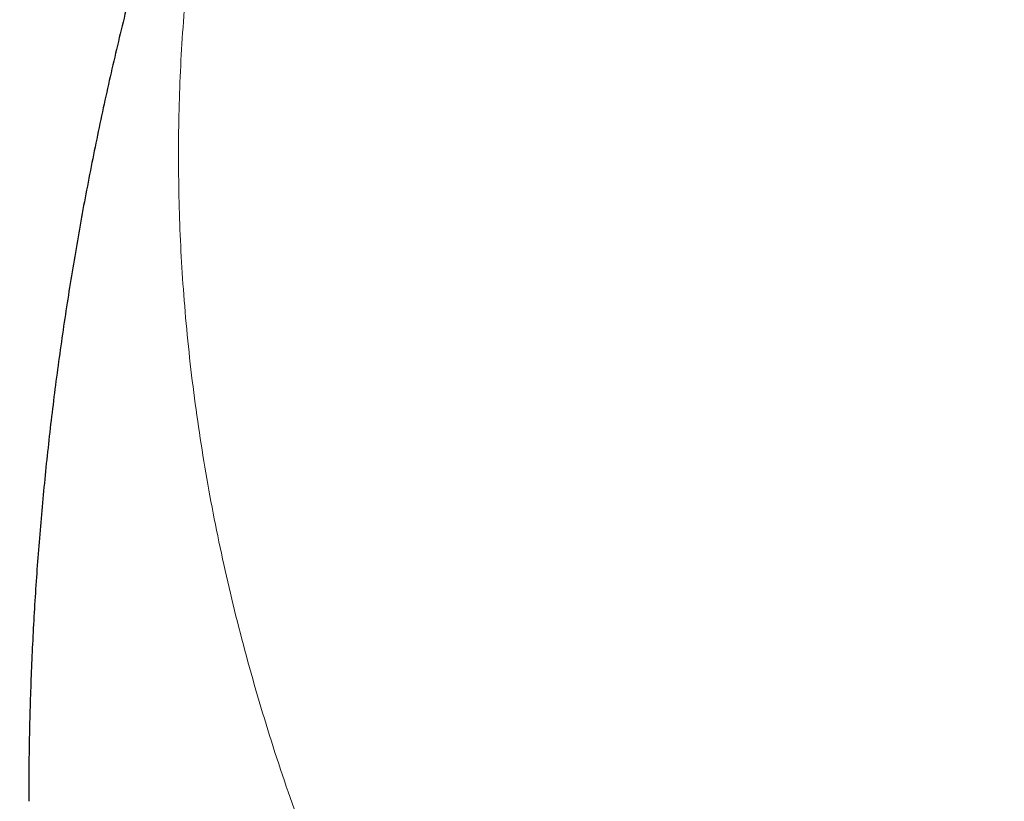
# Model space of a CAD drawing. Header units: millimetres. Extents: x 8 to 587, y 12 to 540.
# Tile 28 of 256: x 520.04 to 522.88, y 110.68 to 112.93. Entities that reach past the tile are written whole.
import ezdxf

# ---------------------------------------------------------------- set-up
doc = ezdxf.new("R2010")
doc.units = ezdxf.units.MM

msp = doc.modelspace()

# ---------------------------------------------------------------- linework, layer by layer
at = {"color": 252, "linetype": 'Continuous', "lineweight": 0}
for points, knots in [([(549.6011, 106.2154), (549.4943, 108.3873), (549.2799, 112.7442), (548.6578, 119.1012), (547.812, 125.3322), (546.7194, 131.4057), (545.3859, 137.3076), (543.8113, 143.0201), (541.9984, 148.5273), (539.9547, 153.8047), (537.686, 158.8398), (535.1994, 163.6218), (532.4984, 168.1478), (529.5913, 172.4081), (526.5054, 176.3702), (523.256, 180.0344), (519.8533, 183.3946), (516.3036, 186.4938), (513.8008, 188.3303), (512.5535, 189.2456)], [0, 0, 0, 0, 0.058412, 0.117173, 0.176238, 0.235558, 0.295083, 0.354765, 0.41455, 0.474388, 0.533914, 0.59339, 0.652763, 0.711985, 0.771004, 0.828726, 0.886162, 0.943267, 1, 1, 1, 1]), ([(521.0513, 114.9141), (521.0508, 114.913), (521.0077, 114.8283), (520.9341, 114.6579), (520.8317, 114.4029), (520.7454, 114.1497), (520.6726, 113.8987), (520.6131, 113.65), (520.5657, 113.4002), (520.5303, 113.1488), (520.507, 112.8959), (520.4961, 112.643), (520.4973, 112.3908), (520.5106, 112.135), (520.5369, 111.8743), (520.5767, 111.609), (520.6296, 111.344), (520.6953, 111.0804), (520.7736, 110.8182), (520.8643, 110.5577), (520.9674, 110.2982), (521.0831, 110.0394), (521.2114, 109.7814), (521.3517, 109.5258), (521.5032, 109.2732), (521.6686, 109.0192), (521.8493, 108.7629), (522.0461, 108.5047), (522.2553, 108.2493), (522.4706, 108.0041), (522.6907, 107.769), (522.9144, 107.5438), (523.148, 107.3217), (523.3913, 107.1028), (523.6441, 106.8873), (523.9065, 106.6754), (524.178, 106.467), (524.4626, 106.2596), (524.7604, 106.0534), (525.0721, 105.8489), (525.3923, 105.6486), (525.6133, 105.5191), (525.7238, 105.4543)], [0, 0, 0, 0, 0.000344, 0.026424, 0.052503, 0.078573, 0.103483, 0.128403, 0.153323, 0.178234, 0.20333, 0.228427, 0.253159, 0.277892, 0.303994, 0.330107, 0.356219, 0.382322, 0.408187, 0.434062, 0.459937, 0.485803, 0.511863, 0.537923, 0.563601, 0.589278, 0.61639, 0.643512, 0.670635, 0.697747, 0.722578, 0.747416, 0.772255, 0.797086, 0.821917, 0.846756, 0.871594, 0.896425, 0.922314, 0.948213, 0.974111, 1, 1, 1, 1])]:
    msp.add_open_spline(points, degree=3, knots=knots, dxfattribs=at)
at = {"color": 7, "linetype": 'Continuous', "lineweight": 30}
msp.add_open_spline([(521.0518, 114.9156), (521.0505, 114.9131), (521.0212, 114.8533), (520.9667, 114.735), (520.8886, 114.5608), (520.8143, 114.3856), (520.7433, 114.2095), (520.6757, 114.0324), (520.6116, 113.8547), (520.5512, 113.6769), (520.4944, 113.4987), (520.441, 113.3199), (520.3911, 113.1405), (520.3448, 112.9607), (520.302, 112.7806), (520.2627, 112.6002), (520.227, 112.4197), (520.195, 112.2398), (520.1665, 112.0596), (520.1414, 111.8791), (520.1198, 111.6978), (520.1018, 111.5166), (520.0872, 111.3354), (520.0762, 111.1542), (520.0688, 110.973), (520.065, 110.8142), (520.065, 110.7156), (520.0649, 110.6774)], degree=3, knots=[0, 0, 0, 0, 0.001877, 0.045117, 0.088298, 0.13143, 0.174522, 0.217701, 0.260562, 0.303191, 0.345767, 0.388276, 0.430707, 0.473049, 0.515289, 0.557417, 0.599421, 0.641205, 0.682662, 0.724469, 0.766181, 0.807811, 0.849374, 0.890883, 0.932355, 0.973802, 1, 1, 1, 1], dxfattribs=at)

doc.saveas('drawing.dxf')
